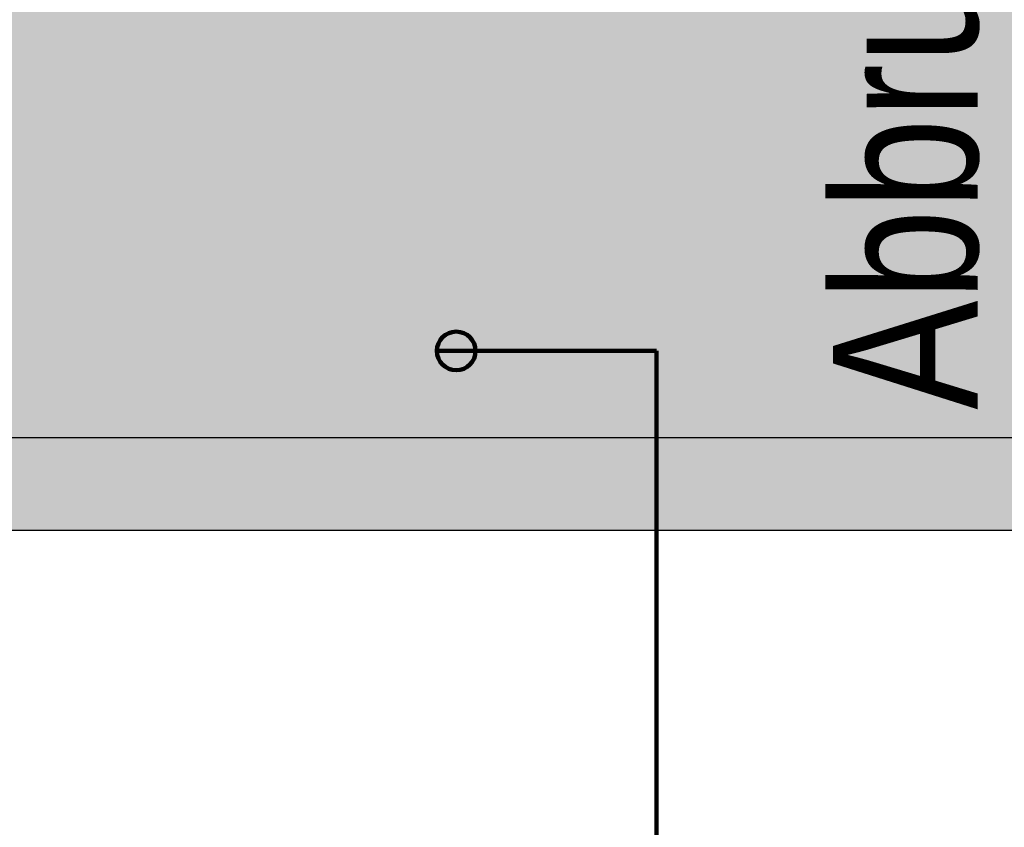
# Model space of a CAD drawing. Header units: metres. Extents: x -5 to 193, y -5 to 104.
# Tile 22 of 25: x 173.5 to 176.05, y 71.1 to 73.2. Entities that reach past the tile are written whole.
import ezdxf

# ---------------------------------------------------------------- set-up
doc = ezdxf.new("R2010")
doc.units = ezdxf.units.M
doc.linetypes.add('AUSGEZOGEN', pattern=[0])
for name, color, linetype, lineweight in [('XR$2$003WN111_ALLGEMEIN', 7, 'Continuous', 13), ('XR$2$004TT111_ALLGEMEIN', 7, 'Continuous', 13), ('XR$3$STANDARD', 7, 'Continuous', 25)]:
    doc.layers.add(name, color=color, linetype=linetype, lineweight=lineweight)
doc.styles.add('ARIAL', font='ARIAL.TTF')

msp = doc.modelspace()

# ---------------------------------------------------------------- hatches: boundary and pattern name
at = {"layer": 'XR$2$004TT111_ALLGEMEIN', "linetype": 'AUSGEZOGEN', "lineweight": 25}
msp.add_hatch(color=0, dxfattribs=at).paths.add_polyline_path([(177.2324, 72.1125), (177.2324, 65.5225), (177.0824, 65.5225), (177.0824, 71.8725), (172.2099, 71.8725), (172.2099, 72.0025), (173.2724, 72.0025), (173.2724, 72.1125)], flags=16)
at = {"layer": 'XR$3$STANDARD', "linetype": 'AUSGEZOGEN', "lineweight": 25, "true_color": 0xc4ffc4}
h = msp.add_hatch(color=254, dxfattribs=at)
h.paths.add_polyline_path([(177.1024, 74.8675), (152.3424, 74.8675), (152.3424, 72.1125), (177.1024, 72.1125)])
h.paths.add_polyline_path([(173.9737, 73.2996), (172.9737, 73.2996), (172.9737, 74.6996), (173.9737, 74.6996)], flags=16)
at = {"layer": 'XR$3$STANDARD', "linetype": 'AUSGEZOGEN', "lineweight": 140}
msp.add_hatch(color=1, dxfattribs=at).paths.add_polyline_path([(174.682, 72.337), (174.682, 72.3379), (174.682, 72.3387), (174.682, 72.3396), (174.6819, 72.3405), (174.6819, 72.3413), (174.6818, 72.3422), (174.6817, 72.3431), (174.6816, 72.3439), (174.6814, 72.3448), (174.6813, 72.3457), (174.6811, 72.3465), (174.681, 72.3474), (174.6808, 72.3482), (174.6806, 72.3491), (174.6803, 72.3499), (174.6801, 72.3508), (174.6799, 72.3516), (174.6796, 72.3524), (174.6793, 72.3533), (174.679, 72.3541), (174.6787, 72.3549), (174.6784, 72.3557), (174.6781, 72.3565), (174.6777, 72.3573), (174.6774, 72.3581), (174.677, 72.3589), (174.6766, 72.3597), (174.6762, 72.3605), (174.6758, 72.3612), (174.6753, 72.362), (174.6749, 72.3627), (174.6744, 72.3635), (174.674, 72.3642), (174.6735, 72.3649), (174.673, 72.3657), (174.6725, 72.3664), (174.672, 72.3671), (174.6714, 72.3678), (174.6709, 72.3685), (174.6703, 72.3691), (174.6698, 72.3698), (174.6692, 72.3704), (174.6686, 72.3711), (174.668, 72.3717), (174.6674, 72.3723), (174.6668, 72.373), (174.6661, 72.3736), (174.6655, 72.3741), (174.6648, 72.3747), (174.6642, 72.3753), (174.6635, 72.3758), (174.6628, 72.3764), (174.6621, 72.3769), (174.6614, 72.3774), (174.6607, 72.3779), (174.66, 72.3784), (174.6593, 72.3789), (174.6585, 72.3794), (174.6578, 72.3798), (174.657, 72.3803), (174.6563, 72.3807), (174.6555, 72.3811), (174.6547, 72.3815), (174.654, 72.3819), (174.6532, 72.3823), (174.6524, 72.3827), (174.6516, 72.383), (174.6508, 72.3833), (174.65, 72.3837), (174.6491, 72.384), (174.6483, 72.3843), (174.6475, 72.3845), (174.6467, 72.3848), (174.6458, 72.385), (174.645, 72.3853), (174.6441, 72.3855), (174.6433, 72.3857), (174.6424, 72.3859), (174.6416, 72.3861), (174.6407, 72.3862), (174.6399, 72.3864), (174.639, 72.3865), (174.6381, 72.3866), (174.6373, 72.3867), (174.6364, 72.3868), (174.6355, 72.3869), (174.6347, 72.3869), (174.6338, 72.387), (174.6329, 72.387), (174.632, 72.387), (174.6312, 72.387), (174.6303, 72.387), (174.6294, 72.3869), (174.6286, 72.3869), (174.6277, 72.3868), (174.6268, 72.3867), (174.626, 72.3866), (174.6251, 72.3865), (174.6242, 72.3864), (174.6234, 72.3862), (174.6225, 72.3861), (174.6216, 72.3859), (174.6208, 72.3857), (174.6199, 72.3855), (174.6191, 72.3853), (174.6183, 72.385), (174.6174, 72.3848), (174.6166, 72.3845), (174.6158, 72.3843), (174.6149, 72.384), (174.6141, 72.3837), (174.6133, 72.3833), (174.6125, 72.383), (174.6117, 72.3827), (174.6109, 72.3823), (174.6101, 72.3819), (174.6093, 72.3815), (174.6086, 72.3811), (174.6078, 72.3807), (174.607, 72.3803), (174.6063, 72.3798), (174.6055, 72.3794), (174.6048, 72.3789), (174.6041, 72.3784), (174.6034, 72.3779), (174.6027, 72.3774), (174.602, 72.3769), (174.6013, 72.3764), (174.6006, 72.3758), (174.5999, 72.3753), (174.5992, 72.3747), (174.5986, 72.3741), (174.5979, 72.3736), (174.5973, 72.373), (174.5967, 72.3723), (174.5961, 72.3717), (174.5955, 72.3711), (174.5949, 72.3704), (174.5943, 72.3698), (174.5937, 72.3691), (174.5932, 72.3685), (174.5926, 72.3678), (174.5921, 72.3671), (174.5916, 72.3664), (174.5911, 72.3657), (174.5906, 72.3649), (174.5901, 72.3642), (174.5896, 72.3635), (174.5892, 72.3627), (174.5887, 72.362), (174.5883, 72.3612), (174.5879, 72.3605), (174.5875, 72.3597), (174.5871, 72.3589), (174.5867, 72.3581), (174.5864, 72.3573), (174.586, 72.3565), (174.5857, 72.3557), (174.5854, 72.3549), (174.5851, 72.3541), (174.5848, 72.3533), (174.5845, 72.3524), (174.5842, 72.3516), (174.584, 72.3508), (174.5837, 72.3499), (174.5835, 72.3491), (174.5833, 72.3482), (174.5831, 72.3474), (174.583, 72.3465), (174.5828, 72.3457), (174.5827, 72.3448), (174.5825, 72.3439), (174.5824, 72.3431), (174.5823, 72.3422), (174.5822, 72.3413), (174.5822, 72.3405), (174.5821, 72.3396), (174.5821, 72.3387), (174.5821, 72.3379), (174.582, 72.337), (174.5821, 72.3361), (174.5821, 72.3352), (174.5821, 72.3344), (174.5822, 72.3335), (174.5822, 72.3326), (174.5823, 72.3318), (174.5824, 72.3309), (174.5825, 72.33), (174.5827, 72.3292), (174.5828, 72.3283), (174.583, 72.3274), (174.5831, 72.3266), (174.5833, 72.3257), (174.5835, 72.3249), (174.5837, 72.324), (174.584, 72.3232), (174.5842, 72.3224), (174.5845, 72.3215), (174.5848, 72.3207), (174.5851, 72.3199), (174.5854, 72.3191), (174.5857, 72.3183), (174.586, 72.3175), (174.5864, 72.3166), (174.5867, 72.3159), (174.5871, 72.3151), (174.5875, 72.3143), (174.5879, 72.3135), (174.5883, 72.3127), (174.5887, 72.312), (174.5892, 72.3112), (174.5896, 72.3105), (174.5901, 72.3098), (174.5906, 72.309), (174.5911, 72.3083), (174.5916, 72.3076), (174.5921, 72.3069), (174.5926, 72.3062), (174.5932, 72.3055), (174.5937, 72.3048), (174.5943, 72.3042), (174.5949, 72.3035), (174.5955, 72.3029), (174.5961, 72.3023), (174.5967, 72.3016), (174.5973, 72.301), (174.5979, 72.3004), (174.5986, 72.2998), (174.5992, 72.2993), (174.5999, 72.2987), (174.6006, 72.2981), (174.6013, 72.2976), (174.602, 72.2971), (174.6027, 72.2965), (174.6034, 72.296), (174.6041, 72.2955), (174.6048, 72.2951), (174.6055, 72.2946), (174.6063, 72.2941), (174.607, 72.2937), (174.6078, 72.2933), (174.6086, 72.2928), (174.6093, 72.2924), (174.6101, 72.292), (174.6109, 72.2917), (174.6117, 72.2913), (174.6125, 72.291), (174.6133, 72.2906), (174.6141, 72.2903), (174.6149, 72.29), (174.6158, 72.2897), (174.6166, 72.2894), (174.6174, 72.2892), (174.6183, 72.2889), (174.6191, 72.2887), (174.6199, 72.2885), (174.6208, 72.2883), (174.6216, 72.2881), (174.6225, 72.2879), (174.6234, 72.2877), (174.6242, 72.2876), (174.6251, 72.2875), (174.626, 72.2874), (174.6268, 72.2873), (174.6277, 72.2872), (174.6286, 72.2871), (174.6294, 72.2871), (174.6303, 72.287), (174.6312, 72.287), (174.632, 72.287), (174.6329, 72.287), (174.6338, 72.287), (174.6347, 72.2871), (174.6355, 72.2871), (174.6364, 72.2872), (174.6373, 72.2873), (174.6381, 72.2874), (174.639, 72.2875), (174.6399, 72.2876), (174.6407, 72.2877), (174.6416, 72.2879), (174.6424, 72.2881), (174.6433, 72.2883), (174.6441, 72.2885), (174.645, 72.2887), (174.6458, 72.2889), (174.6467, 72.2892), (174.6475, 72.2894), (174.6483, 72.2897), (174.6491, 72.29), (174.65, 72.2903), (174.6508, 72.2906), (174.6516, 72.291), (174.6524, 72.2913), (174.6532, 72.2917), (174.654, 72.292), (174.6547, 72.2924), (174.6555, 72.2928), (174.6563, 72.2933), (174.657, 72.2937), (174.6578, 72.2941), (174.6585, 72.2946), (174.6593, 72.2951), (174.66, 72.2955), (174.6607, 72.296), (174.6614, 72.2965), (174.6621, 72.2971), (174.6628, 72.2976), (174.6635, 72.2981), (174.6642, 72.2987), (174.6648, 72.2993), (174.6655, 72.2998), (174.6661, 72.3004), (174.6668, 72.301), (174.6674, 72.3016), (174.668, 72.3023), (174.6686, 72.3029), (174.6692, 72.3035), (174.6698, 72.3042), (174.6703, 72.3048), (174.6709, 72.3055), (174.6714, 72.3062), (174.672, 72.3069), (174.6725, 72.3076), (174.673, 72.3083), (174.6735, 72.309), (174.674, 72.3098), (174.6744, 72.3105), (174.6749, 72.3112), (174.6753, 72.312), (174.6758, 72.3127), (174.6762, 72.3135), (174.6766, 72.3143), (174.677, 72.3151), (174.6774, 72.3159), (174.6777, 72.3166), (174.6781, 72.3175), (174.6784, 72.3183), (174.6787, 72.3191), (174.679, 72.3199), (174.6793, 72.3207), (174.6796, 72.3215), (174.6799, 72.3224), (174.6801, 72.3232), (174.6803, 72.324), (174.6806, 72.3249), (174.6808, 72.3257), (174.681, 72.3266), (174.6811, 72.3274), (174.6813, 72.3283), (174.6814, 72.3292), (174.6816, 72.33), (174.6817, 72.3309), (174.6818, 72.3318), (174.6819, 72.3326), (174.6819, 72.3335), (174.682, 72.3344), (174.682, 72.3352), (174.682, 72.3361)])

# ---------------------------------------------------------------- linework, layer by layer
at = {"layer": 'XR$2$003WN111_ALLGEMEIN', "color": 2, "linetype": 'AUSGEZOGEN', "lineweight": 25}
for p, q in [((173.2724, 72.1125), (177.2324, 72.1125)), ((172.2099, 71.8725), (177.0824, 71.8725))]:
    msp.add_line(p, q, dxfattribs=at)
at = {"layer": 'XR$3$STANDARD', "color": 1, "linetype": 'AUSGEZOGEN', "lineweight": 140}
for q in [(174.582, 72.337), (175.1503, 71.0602)]:
    msp.add_line((175.1503, 72.337), q, dxfattribs=at)
msp.add_circle((174.632, 72.337), 0.05, dxfattribs=at)

# ---------------------------------------------------------------- texts
at = {"layer": 'XR$3$STANDARD', "color": 1, "linetype": 'AUSGEZOGEN', "lineweight": 25, "insert": (175.6074, 72.1847), "char_height": 0.375, "width": 2.937469, "attachment_point": 1, "rotation": 90, "style": 'ARIAL'}
msp.add_mtext('\\W0.81;Abbruch\\~Wand', dxfattribs=at)

doc.saveas('drawing.dxf')
